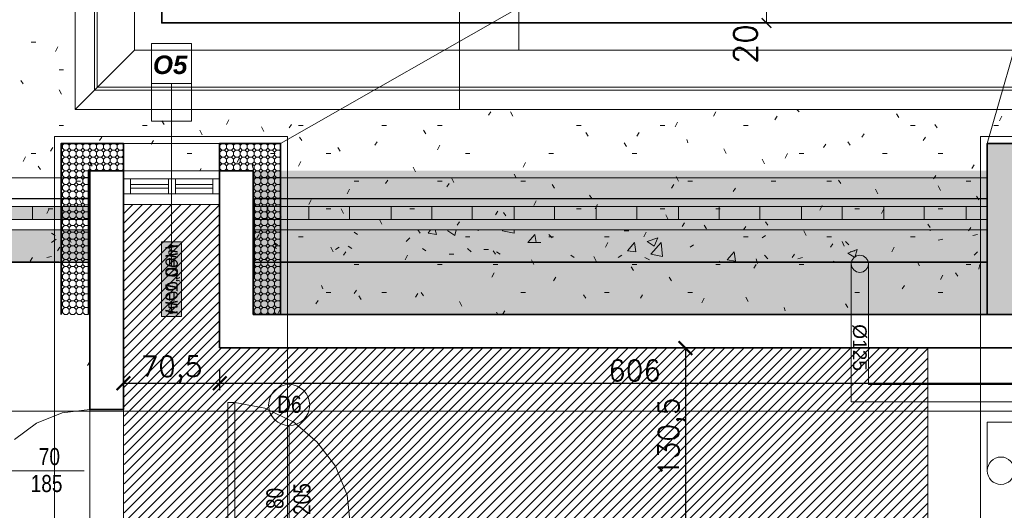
# Model space of a CAD drawing. Header units: millimetres. Extents: x -740 to 33545, y -26688 to 22494.
# Tile 59 of 256: x 9539 to 10259, y 6832 to 7190. Entities that reach past the tile are written whole.
import ezdxf
from ezdxf.lldxf.tags import DXFTag

# ---------------------------------------------------------------- set-up
doc = ezdxf.new("R2010")
doc.units = ezdxf.units.MM
doc.header["$MEASUREMENT"] = 0
doc.linetypes.add('CENTERX2', pattern=[101.6, 63.5, -12.7, 12.7, -12.7])
doc.layers.get('Defpoints').update_dxf_attribs({"color": 252})
for name, color, linetype, lineweight in [('_IS_EKO_opis', 7, 'Continuous', 18), ('_IS_Nawiew', 5, 'Continuous', 20), ('_IS_WYCIAG_TOALETY', 6, 'Continuous', 20), ('A_istniejące ściany', 252, 'Continuous', 35), ('A_izolacja', 252, 'Continuous', 9), ('A_l.przerywana', 252, 'ICAD_ISO03W100', 9), ('A_l.widokowa', 252, 'Continuous', 18), ('A_okna wymieniane', 252, 'Continuous', 15), ('A_opisy', 252, 'Continuous', 15), ('l.przerywana', 252, 'ICAD_ISO03W100', 5), ('l.widokowa', 252, 'Continuous', 15), ('Nowe_820-G Rysunki Obrazki_Nr_pióra__1', 252, 'Continuous', 13), ('Nowe_820-G Rysunki Obrazki_Nr_pióra__101', 252, 'Continuous', 5), ('Nowe_820-G Rysunki Obrazki_Nr_pióra__19', 252, 'Continuous', 0), ('Nowe_820-G Rysunki Obrazki_Nr_pióra__22', 252, 'Continuous', 25), ('Nowe_820-G Rysunki Obrazki_Nr_pióra__23', 252, 'Continuous', 15), ('wymiarowanie', 252, 'Continuous', 9)]:
    doc.layers.add(name, color=color, linetype=linetype, lineweight=lineweight)
doc.layers.add('_IS_EKO_Opis_Wentylacja', color=7, linetype='CENTERX2')
doc.layers.add('UWAGI_podłoga na legarachdo rozbiórki', color=252, linetype='Continuous', lineweight=13, plot=False)
doc.styles.add('Arial', font='arial.ttf')
doc.styles.add('ARIALL', font='GOTHIC.TTF', dxfattribs={"height": 40})
doc.styles.add('styl2', font='simplex.shx')
doc.styles.add('STYL_AUTOMATYCZNY_12', font='txt', dxfattribs={"width": 0.79588})
doc.styles.add('STYL_AUTOMATYCZNY_15', font='txt', dxfattribs={"width": 0.7958})
doc.styles.add('STYL_AUTOMATYCZNY_18', font='txt', dxfattribs={"width": 0.7957})
tags = doc.linetypes.add('ICAD_ISO03W100', pattern=[30, 12, -18]).pattern_tags.tags
tags[6:7] = [DXFTag(74, 4), DXFTag(75, 0), DXFTag(340, '0'), DXFTag(46, 1.0), DXFTag(50, 0.0), DXFTag(44, 0.0), DXFTag(45, 0.0)]
tags[4:5] = [DXFTag(74, 4), DXFTag(75, 0), DXFTag(340, '0'), DXFTag(46, 1.0), DXFTag(50, 0.0), DXFTag(44, 0.0), DXFTag(45, 0.0)]
doc.dimstyles.new('Kopia I_1.100', dxfattribs={"dimtxt": 15, "dimasz": 10, "dimexe": 5, "dimexo": 1, "dimgap": 1.5, "dimtad": 1, "dimdec": 1, "dimrnd": 0.5, "dimtxsty": 'styl2', "dimblk": 'ARCHTICK', "dimcen": 5, "dimadec": 0, "dimazin": 0, "dimtfac": 1, "dimtdec": 1, "dimtmove": 0, "dimatfit": 3, "dimldrblk": 'ARCHTICK', "dimfxl": 0, "dimarcsym": 0})
doc.dimstyles.new('Skala 1-100', dxfattribs={"dimtxt": 17, "dimasz": 7, "dimexe": 1, "dimexo": 1, "dimgap": 1.5, "dimtad": 1, "dimdec": 1, "dimrnd": 0.5, "dimtxsty": 'styl2', "dimblk": 'ARCHTICK', "dimcen": 7, "dimadec": 0, "dimazin": 0, "dimtfac": 1, "dimtdec": 1, "dimtmove": 1, "dimatfit": 3, "dimldrblk": 'ARCHTICK', "dimfxl": 0, "dimlwd": -1, "dimlwe": -1, "dimarcsym": 0})

# ---------------------------------------------------------------- blocks, each defined once
blk = doc.blocks.new('_ArchTick')
at = {"color": 0, "linetype": 'ByBlock', "const_width": 0.15}
blk.add_lwpolyline([(-0.5, -0.5), (0.5, 0.5)], dxfattribs=at)
blk = doc.blocks.new('*D1863')
at = {"layer": 'Defpoints', "color": 0}
for p in [(10047.43, 6950.42), (10025.8, 6820.04), (10047.43, 6820.04)]:
    blk.add_point(p, dxfattribs=at)
at = {"layer": 'wymiarowanie', "color": 0, "lineweight": -2}
for p, q in [((10035.8, 6950.42), (10020.8, 6950.42)), ((10025.8, 6950.42), (10025.8, 6820.04)), ((10035.8, 6820.04), (10020.8, 6820.04))]:
    blk.add_line(p, q, dxfattribs=at)
at = {"layer": 'wymiarowanie', "color": 0, "lineweight": -2, "xscale": 10, "yscale": 10, "zscale": 10}
for p, rotation in [((10025.8, 6950.42), 90), ((10025.8, 6820.04), 270)]:
    blk.add_blockref('_ArchTick', p, dxfattribs=dict(at, rotation=rotation))
at = {"layer": 'wymiarowanie', "color": 0, "insert": (10015.74, 6885.23), "char_height": 15, "attachment_point": 5, "rotation": 90, "style": 'styl2'}
blk.add_mtext('130,5', dxfattribs=at)
blk = doc.blocks.new('*D1869')
at = {"layer": 'Defpoints', "color": 0}
for p in [(9615.27, 6953.39), (9685.55, 6950.42), (9685.55, 6924.64)]:
    blk.add_point(p, dxfattribs=at)
at = {"layer": 'wymiarowanie', "color": 0, "lineweight": -2}
for p, q in [((9615.27, 6934.64), (9615.27, 6919.64)), ((9685.55, 6934.64), (9685.55, 6919.64)), ((9615.27, 6924.64), (9685.55, 6924.64))]:
    blk.add_line(p, q, dxfattribs=at)
at = {"layer": 'wymiarowanie', "color": 0, "lineweight": -2, "xscale": 10, "yscale": 10, "zscale": 10, "rotation": 180}
blk.add_blockref('_ArchTick', (9615.27, 6924.64), dxfattribs=at)
at = {"layer": 'wymiarowanie', "color": 0, "lineweight": -2, "xscale": 10, "yscale": 10, "zscale": 10}
blk.add_blockref('_ArchTick', (9685.55, 6924.64), dxfattribs=at)
at = {"layer": 'wymiarowanie', "color": 0, "insert": (9650.41, 6934.69), "char_height": 15, "attachment_point": 5, "style": 'styl2'}
blk.add_mtext('70,5', dxfattribs=at)
blk = doc.blocks.new('*D1870')
at = {"layer": 'Defpoints', "color": 0}
for p in [(9685.55, 6950.42), (10291.76, 6950.42), (10291.76, 6924.64)]:
    blk.add_point(p, dxfattribs=at)
at = {"layer": 'wymiarowanie', "color": 0, "lineweight": -2}
for p, q in [((9685.55, 6934.64), (9685.55, 6919.64)), ((10291.76, 6934.64), (10291.76, 6919.64)), ((9685.55, 6924.64), (10291.76, 6924.64))]:
    blk.add_line(p, q, dxfattribs=at)
at = {"layer": 'wymiarowanie', "color": 0, "lineweight": -2, "xscale": 10, "yscale": 10, "zscale": 10, "rotation": 180}
blk.add_blockref('_ArchTick', (9685.55, 6924.64), dxfattribs=at)
at = {"layer": 'wymiarowanie', "color": 0, "lineweight": -2, "xscale": 10, "yscale": 10, "zscale": 10}
blk.add_blockref('_ArchTick', (10291.76, 6924.64), dxfattribs=at)
at = {"layer": 'wymiarowanie', "color": 0, "insert": (9988.65, 6934.01), "char_height": 15, "attachment_point": 5, "style": 'styl2'}
blk.add_mtext('606', dxfattribs=at)
blk = doc.blocks.new('*D1879')
at = {"layer": 'Defpoints', "color": 0}
for p in [(10109.65, 7208.02), (10085.05, 7188.02), (10109.65, 7188.02)]:
    blk.add_point(p, dxfattribs=at)
at = {"layer": 'wymiarowanie', "color": 0}
for p, q in [((10100.05, 7208.02), (10084.05, 7208.02)), ((10085.05, 7208.02), (10085.05, 7188.02)), ((10100.05, 7188.02), (10084.05, 7188.02))]:
    blk.add_line(p, q, dxfattribs=at)
at = {"layer": 'wymiarowanie', "color": 0, "xscale": 7, "yscale": 7, "zscale": 7}
for p, rotation in [((10085.05, 7208.02), 90), ((10085.05, 7188.02), 270)]:
    blk.add_blockref('_ArchTick', p, dxfattribs=dict(at, rotation=rotation))
at = {"layer": 'wymiarowanie', "color": 0, "insert": (10069.65, 7172.63), "char_height": 17, "attachment_point": 5, "rotation": 90, "style": 'styl2'}
blk.add_mtext('20', dxfattribs=at)

msp = doc.modelspace()

# ---------------------------------------------------------------- hatches: boundary and pattern name
at = {"layer": 'A_izolacja', "lineweight": 9}
h = msp.add_hatch(dxfattribs=at)
h.set_pattern_fill('OCTAGON', color=256, scale=5, style=0)
h.set_pattern_definition([(315, (-1439.3333, 1.45), (5.00000155, -1e-15), [2.05061, -5.02046]), (0, (-1437.8833, 0), (5, 5), [2.1, -2.9]), (45, (-1435.7833, 0), (6e-16, 5.00000155), [2.05061, -5.02046]), (135, (-1434.3333, 3.55), (-5.0000015, 6e-16), [2.05061, -5.02046]), (225, (-1437.8833, 5), (-1e-15, -5.00000155), [2.05061, -5.02046]), (270, (-1439.3333, 3.55), (5, -5), [2.1, -2.9])])
h.paths.add_polyline_path([(9569.87, 7059.64), (9569.87, 7053.72), (9569.87, 7044.4), (9569.87, 7036.78), (9569.87, 7013.08), (9569.87, 6974.98), (9589.87, 6974.98), (9589.87, 7079.96), (9615.27, 7079.96), (9615.27, 7099.96), (9569.87, 7099.96), (9569.87, 7074.88)])
h.paths.add_polyline_path([(9710.1, 7079.96), (9710.1, 6974.98), (9730.1, 6974.98), (9730.1, 7013.08), (9730.1, 7036.78), (9730.1, 7044.4), (9730.1, 7053.72), (9730.1, 7059.64), (9730.1, 7074.88), (9730.1, 7099.96), (9685.55, 7099.96), (9685.55, 7079.96)])
at = {"layer": 'A_izolacja'}
h = msp.add_hatch(dxfattribs=at)
h.set_pattern_fill('OCTAGON', color=256, scale=5, style=0)
h.set_pattern_definition([(315, (0, 1.45), (5.0000015, -1e-15), [2.05061, -5.02046]), (0, (1.45, 0), (5, 5), [2.1, -2.9]), (45, (3.55, 0), (6e-16, 5.0000015), [2.05061, -5.02046]), (135, (5, 3.55), (-5.0000015, 6e-16), [2.05061, -5.02046]), (225, (1.45, 5), (-1e-15, -5.0000015), [2.05061, -5.02046]), (270, (0, 3.55), (5, -5), [2.1, -2.9])])
h.paths.add_polyline_path([(10266.36, 6974.98), (10266.36, 7008), (10266.36, 7079.96), (10291.76, 7079.96), (10301.07, 7079.96), (10301.07, 7099.96), (10246.36, 7099.96), (10246.36, 6974.98)])
h.paths.add_polyline_path([(10451.78, 7099.96), (10451.78, 7079.96), (10461.09, 7079.96), (10486.49, 7079.96), (10486.49, 7008), (10486.49, 6974.98), (10506.49, 6974.98), (10506.49, 7099.96)])
at = {"layer": 'A_opisy', "ltscale": 0.3}
msp.add_hatch(color=256, dxfattribs=at).paths.add_polyline_path([(9643.11, 7027.91), (9643.11, 6973.36), (9657.71, 6973.36), (9657.71, 7027.91)])
msp.add_hatch(color=256, dxfattribs=at).paths.add_polyline_path([(9643.11, 7027.91), (9643.11, 6973.36), (9657.71, 6973.36), (9657.71, 7027.91)])
msp.add_hatch(color=256, dxfattribs=at).paths.add_polyline_path([(9643.11, 7027.91), (9643.11, 6973.36), (9657.71, 6973.36), (9657.71, 7027.91)])
msp.add_hatch(color=256, dxfattribs=at).paths.add_polyline_path([(9643.11, 7027.91), (9643.11, 6973.36), (9657.71, 6973.36), (9657.71, 7027.91)])
at = {"layer": 'Nowe_820-G Rysunki Obrazki_Nr_pióra__1', "linetype": 'Continuous', "lineweight": 0}
for points in [[(10246.36, 6974.98), (9710.1, 6974.98), (9710.1, 7079.96), (10246.36, 7079.96)], [(9491.66, 7044.4), (9590.72, 7044.4), (9590.72, 7053.72), (9491.66, 7053.72)], [(9460.33, 7013.08), (9590.72, 7013.08), (9590.72, 7036.78), (9460.33, 7036.78)]]:
    msp.add_hatch(color=256, dxfattribs=at).paths.add_polyline_path(points)
at = {"layer": 'UWAGI_podłoga na legarachdo rozbiórki'}
h = msp.add_hatch(dxfattribs=at)
h.set_pattern_fill('ANSI31', color=256, scale=40, style=0)
h.paths.add_polyline_path([(9421.39, 6795.48), (10177.46, 6795.48), (10177.46, 6350.14), (9421.39, 6350.14)])
h.paths.add_polyline_path([(10202.86, 6950.42), (9615.84, 6950.42), (9615.84, 6795.48), (10202.86, 6795.48)])
h.paths.add_polyline_path([(9628.82, 6350.14), (9707.56, 6279.86), (9707.56, 6219.75), (9987.81, 6219.75), (9987.81, 6350.14), (9887.65, 6350.14)])
h.paths.add_polyline_path([(9615.27, 7055.41), (9685.55, 7055.41), (9685.55, 6950.42), (9615.27, 6950.42)])

# ---------------------------------------------------------------- linework, layer by layer
at = {"layer": '_IS_Nawiew'}
for p, q in [((10246.33, 6896.17), (11613.61, 6896.18)), ((10246.33, 6860.75), (10246.33, 6896.17))]:
    msp.add_line(p, q, dxfattribs=at)
msp.add_circle((10256.33, 6860.75), 10, dxfattribs=at)
at = {"layer": '_IS_WYCIAG_TOALETY'}
for p, q in [((10146.97, 6911.16), (10146.97, 7011.95)), ((10159.47, 6923.66), (10159.47, 7011.95)), ((10159.47, 6923.66), (11368.97, 6923.68)), ((10146.97, 6911.16), (11381.47, 6911.18))]:
    msp.add_line(p, q, dxfattribs=at)
at = {"layer": '_IS_WYCIAG_TOALETY', "color": 6}
msp.add_circle((10153.22, 7011.95), 6.25, dxfattribs=at)
at = {"layer": 'A_istniejące ściany', "linetype": 'Continuous'}
for points in [[(9590.72, 6905.55), (9590.72, 7079.96)], [(9615.27, 7079.96), (9615.27, 7001.22)], [(9615.27, 7079.96), (9615.27, 7055.41)], [(9685.55, 7079.96), (9685.55, 7001.22)], [(9590.72, 6905.55), (9590.72, 7001.22)], [(9615.27, 6905.55), (9615.27, 7001.22)], [(9685.55, 6950.42), (9685.55, 7001.22)], [(9710.1, 6974.98), (10266.36, 6974.98)], [(9685.55, 6950.42), (9710.1, 6950.42)], [(9710.1, 6950.42), (10266.36, 6950.42)], [(9615.27, 6905.55), (9590.72, 6905.55)]]:
    msp.add_lwpolyline(points, dxfattribs=at)
at = {"layer": 'A_izolacja', "lineweight": 35}
for p, q in [((9615.27, 7079.96), (9615.27, 7099.96)), ((9685.55, 7079.96), (9685.55, 7099.96)), ((9730.1, 7013.08), (10246.36, 7013.08))]:
    msp.add_line(p, q, dxfattribs=at)
for points in [[(9022.13, 6228.22), (9022.13, 7547.46), (9468.32, 7547.46), (9468.32, 7014.77), (9468.32, 7013.08), (9568.44, 7013.08)], [(9569.87, 6974.98), (9569.87, 7099.96), (9615.27, 7099.96)], [(9685.55, 7099.96), (9730.1, 7099.96), (9730.1, 6974.98)], [(10301.07, 7099.96), (10246.36, 7099.96), (10246.36, 6974.98)], [(9589.87, 6974.98), (9589.87, 7079.96), (9615.27, 7079.96)], [(9685.55, 7079.96), (9710.1, 7079.96), (9710.1, 6974.98)]]:
    msp.add_lwpolyline(points, dxfattribs=at)
at = {"layer": 'A_l.przerywana', "lineweight": 35}
msp.add_lwpolyline([(8847.19, 7722.4), (8847.19, 6053.28), (11882.33, 6053.28), (11882.33, 7728.19), (11086.25, 7728.19), (11086.25, 7188.02), (9643.26, 7188.02), (9643.26, 7722.4)], close=True, dxfattribs=at)
at = {"layer": 'A_l.przerywana', "linetype": 'ICAD_ISO03W100', "lineweight": 13}
for points in [[(9623.26, 7168.02), (9623.26, 7702.4)], [(9623.26, 7168.02), (9623.26, 7702.4)], [(9580.08, 7124.84), (9580.08, 7659.22)], [(9623.26, 7168.02), (9580.08, 7124.84)], [(9623.26, 7168.02), (11106.25, 7168.02)], [(11149.43, 7124.84), (9580.08, 7124.84)]]:
    msp.add_lwpolyline(points, dxfattribs=at)
at = {"layer": 'A_l.przerywana', "linetype": 'ICAD_ISO03W100'}
msp.add_lwpolyline([(9623.26, 7702.4), (9904.19, 7702.4), (9904.19, 7168.02), (9623.26, 7168.02)], close=True, dxfattribs=at)
at = {"layer": 'A_l.widokowa'}
for points in [[(8894.25, 7675.33), (8894.25, 6100.34), (11835.26, 6100.34), (11835.26, 7681.13), (11133.32, 7681.13), (11133.32, 7140.95), (9596.19, 7140.95), (9596.19, 7675.33)], [(8896.25, 7673.33), (8896.25, 6102.34), (11833.26, 6102.34), (11833.26, 7679.13), (11135.32, 7679.13), (11135.32, 7138.95), (9594.19, 7138.95), (9594.19, 7673.33)]]:
    msp.add_lwpolyline(points, close=True, dxfattribs=at)
at = {"layer": 'A_okna wymieniane', "linetype": 'Continuous'}
for points in [[(9620.35, 7074.04), (9615.27, 7074.04)], [(9615.27, 7074.04), (9615.27, 7063.03)], [(9685.55, 7074.04), (9615.27, 7074.04)], [(9615.27, 7063.03), (9615.27, 7074.04)], [(9620.35, 7063.03), (9620.35, 7074.04)], [(9620.35, 7074.04), (9648.29, 7074.04)], [(9620.35, 7063.03), (9620.35, 7074.04)], [(9653.37, 7074.04), (9648.29, 7074.04)], [(9648.29, 7074.04), (9648.29, 7063.03)], [(9648.29, 7063.03), (9648.29, 7074.04)], [(9653.37, 7063.03), (9653.37, 7074.04)], [(9653.37, 7074.04), (9680.47, 7074.04)], [(9653.37, 7063.03), (9653.37, 7074.04)], [(9685.55, 7074.04), (9680.47, 7074.04)], [(9680.47, 7074.04), (9680.47, 7063.03)], [(9680.47, 7063.03), (9680.47, 7074.04)], [(9685.55, 7063.03), (9685.55, 7074.04)], [(9685.55, 7063.03), (9685.55, 7074.04)], [(9648.29, 7069.8), (9620.35, 7069.8)], [(9620.35, 7069.8), (9620.35, 7067.26)], [(9648.29, 7069.8), (9620.35, 7069.8)], [(9620.35, 7067.26), (9620.35, 7069.8)], [(9620.35, 7067.26), (9648.29, 7067.26)], [(9620.35, 7067.26), (9648.29, 7067.26)], [(9648.29, 7067.26), (9648.29, 7069.8)], [(9648.29, 7067.26), (9648.29, 7069.8)], [(9680.47, 7069.8), (9653.37, 7069.8)], [(9653.37, 7069.8), (9653.37, 7067.26)], [(9680.47, 7069.8), (9653.37, 7069.8)], [(9653.37, 7067.26), (9653.37, 7069.8)], [(9653.37, 7067.26), (9680.47, 7067.26)], [(9653.37, 7067.26), (9680.47, 7067.26)], [(9680.47, 7067.26), (9680.47, 7069.8)], [(9680.47, 7067.26), (9680.47, 7069.8)], [(9615.27, 7063.03), (9620.35, 7063.03)], [(9615.27, 7063.03), (9685.55, 7063.03)], [(9648.29, 7063.03), (9620.35, 7063.03)], [(9648.29, 7063.03), (9653.37, 7063.03)], [(9680.47, 7063.03), (9653.37, 7063.03)], [(9680.47, 7063.03), (9685.55, 7063.03)]]:
    msp.add_lwpolyline(points, dxfattribs=at)
at = {"layer": 'A_opisy'}
msp.add_line((9650.41, 7143.7), (9650.41, 7010.23), dxfattribs=at)
at = {"layer": 'A_opisy', "ltscale": 0.3}
for points in [[(9665.01, 7172.91), (9665.01, 7143.7), (9635.8, 7143.7), (9635.8, 7172.91)], [(9635.8, 7143.7), (9635.8, 7116.31), (9650.41, 7116.31), (9650.41, 7143.7)], [(9650.41, 7143.7), (9650.41, 7116.31), (9665.01, 7116.31), (9665.01, 7143.7)], [(9643.11, 7027.91), (9643.11, 6973.36), (9657.71, 6973.36), (9657.71, 7027.91)], [(9643.11, 7027.91), (9643.11, 6973.36), (9657.71, 6973.36), (9657.71, 7027.91)], [(9643.11, 7027.91), (9643.11, 6973.36), (9657.71, 6973.36), (9657.71, 7027.91)], [(9643.11, 7027.91), (9643.11, 6973.36), (9657.71, 6973.36), (9657.71, 7027.91)]]:
    msp.add_lwpolyline(points, close=True, dxfattribs=at)
at = {"layer": 'l.przerywana', "lineweight": 15}
msp.add_line((10202.86, 6820.04), (10202.86, 6950.42), dxfattribs=at)
at = {"layer": 'l.przerywana'}
for points in [[(9904.19, 7702.4), (8867.19, 7702.4), (8867.19, 6073.28), (11862.33, 6073.28), (11862.33, 7708.19), (11106.25, 7708.19), (11106.25, 7168.02), (9904.19, 7168.02), (9904.19, 7702.4), (8867.19, 7702.4)], [(9904.19, 7702.4), (8867.19, 7702.4), (8867.19, 6073.28), (11862.33, 6073.28), (11862.33, 7708.19), (11106.25, 7708.19), (11106.25, 7168.02), (9904.19, 7168.02), (9904.19, 7702.4), (8867.19, 7702.4)], [(9623.26, 7702.4), (9904.19, 7702.4), (9904.19, 7168.02)]]:
    msp.add_lwpolyline(points, dxfattribs=at)
for points in [[(8910.51, 7659.07), (8910.51, 6116.61), (11819, 6116.61), (11819, 7664.86), (11149.58, 7664.86), (11149.58, 7124.69), (9860.86, 7124.69), (9860.86, 7659.07)], [(9131.06, 7438.52), (9131.06, 6337.16), (11598.45, 6337.16), (11598.45, 7444.31), (11370.13, 7444.31), (11370.13, 6904.14), (9353.84, 6904.14), (9353.84, 7438.52)]]:
    msp.add_lwpolyline(points, close=True, dxfattribs=at)
at = {"layer": 'l.przerywana', "ltscale": 0.5}
for points in [[(9564.87, 7104.96), (9735.1, 7104.96), (9735.1, 6781.76), (9564.87, 6781.76)], [(10241.36, 7104.96), (10511.49, 7104.96), (10511.49, 6781.76), (10241.36, 6781.76)]]:
    msp.add_lwpolyline(points, close=True, dxfattribs=at)
at = {"layer": 'l.przerywana', "ltscale": 0.3}
msp.add_lwpolyline([(9590.72, 6905.55), (9615.27, 6905.55), (9615.27, 6825.12), (9590.72, 6825.12)], close=True, dxfattribs=at)
at = {"layer": 'l.widokowa'}
msp.add_line((9615.27, 7099.96), (9685.55, 7099.96), dxfattribs=at)
at = {"layer": 'Nowe_820-G Rysunki Obrazki_Nr_pióra__1', "linetype": 'Continuous', "lineweight": 13}
for points in [[(9580.08, 7168.02), (9580.08, 7124.84)], [(9590.72, 7079.96), (9710.1, 7079.96)], [(9615.27, 7074.04), (9615.27, 7079.96)], [(9615.27, 7079.96), (9615.27, 7055.41)], [(9615.27, 7079.96), (9685.55, 7079.96)], [(9685.55, 7079.96), (9615.27, 7079.96)], [(9685.55, 7079.96), (9685.55, 7074.04)], [(9685.55, 7079.96), (9685.55, 7055.41)], [(9685.55, 7079.96), (9685.55, 7055.41)], [(9710.1, 7079.96), (9710.1, 6974.98)], [(9615.27, 7059.64), (9615.27, 7063.03)], [(9685.55, 7063.03), (9685.55, 7059.64)], [(9685.55, 7055.41), (9615.27, 7055.41)], [(9615.27, 7055.41), (9685.55, 7055.41)], [(9948.01, 6974.98), (9937.85, 6974.98)], [(9948.01, 6974.98), (9958.17, 6974.98)], [(9948.01, 6950.42), (9937.85, 6950.42)], [(9948.01, 6950.42), (9958.17, 6950.42)], [(10235.03, 6950.42), (10225.72, 6950.42)], [(10235.03, 6950.42), (10245.19, 6950.42)], [(9615.27, 6921.64), (9615.27, 6931.8)], [(9615.27, 6921.64), (9615.27, 6911.48)], [(9696.55, 6910.63), (9718.57, 6906.4)], [(9718.57, 6906.4), (9739.73, 6896.24)], [(9736.35, 6821.73), (9736.35, 6893.7)], [(9739.73, 6896.24), (9756.67, 6881.84)], [(10202.86, 6881), (10202.86, 6891.16)], [(9756.67, 6881.84), (9770.21, 6864.06)], [(10202.86, 6881), (10202.86, 6870.84)], [(9770.21, 6864.06), (9778.68, 6842.9)], [(9778.68, 6842.9), (9781.22, 6820.04)]]:
    msp.add_lwpolyline(points, dxfattribs=at)
msp.add_circle((9736.35, 6908.7), 15, dxfattribs=at)
at = {"layer": 'Nowe_820-G Rysunki Obrazki_Nr_pióra__101', "linetype": 'Continuous', "lineweight": 5}
for points in [[(9615.27, 7079.96), (9685.55, 7079.96)], [(9590.72, 7074.88), (9530.13, 7074.88)], [(10246.36, 7074.88), (9710.1, 7074.88)], [(9590.72, 7059.64), (9590.72, 7001.22)], [(9710.95, 7059.64), (9710.95, 7001.22)], [(9508.96, 7053.72), (9590.72, 7053.72)], [(9548.75, 7044.4), (9548.75, 7053.72)], [(9570.4, 7044.4), (9570.4, 7053.72)], [(9710.95, 7053.72), (10246.36, 7053.72)], [(9720.26, 7044.4), (9720.26, 7053.72)], [(9750.74, 7044.4), (9750.74, 7053.72)], [(9780.37, 7044.4), (9780.37, 7053.72)], [(9810.85, 7044.4), (9810.85, 7053.72)], [(9840.49, 7044.4), (9840.49, 7053.72)], [(9870.12, 7044.4), (9870.12, 7053.72)], [(9900.6, 7044.4), (9900.6, 7053.72)], [(9930.23, 7044.4), (9930.23, 7053.72)], [(9960.71, 7044.4), (9960.71, 7053.72)], [(9990.35, 7044.4), (9990.35, 7053.72)], [(10020.83, 7044.4), (10020.83, 7053.72)], [(10050.46, 7044.4), (10050.46, 7053.72)], [(10080.09, 7044.4), (10080.09, 7053.72)], [(10110.57, 7044.4), (10110.57, 7053.72)], [(10140.21, 7044.4), (10140.21, 7053.72)], [(10170.69, 7044.4), (10170.69, 7053.72)], [(10200.32, 7044.4), (10200.32, 7053.72)], [(10230.8, 7044.4), (10230.8, 7053.72)], [(9499.65, 7044.4), (9590.72, 7044.4)], [(9710.95, 7044.4), (10246.36, 7044.4)], [(9492.03, 7036.78), (9590.72, 7036.78)], [(9710.95, 7036.78), (10246.36, 7036.78)], [(9783.76, 7035.09), (9786.3, 7033.4)], [(9837.95, 7034.24), (9839.64, 7036.78)], [(9843.87, 7033.4), (9843.03, 7036.78)], [(9852.34, 7035.94), (9852.34, 7036.78)], [(9852.34, 7035.94), (9857.42, 7032.55)], [(9857.42, 7032.55), (9858.27, 7036.78)], [(9874.35, 7035.94), (9874.35, 7036.78)], [(9892.13, 7035.94), (9892.13, 7036.78)], [(9892.13, 7035.94), (9900.6, 7034.24)], [(9900.6, 7034.24), (9900.6, 7036.78)], [(9981.03, 7035.94), (9984.42, 7035.94)], [(10204.55, 7036.78), (10204.55, 7035.94)], [(9562.78, 7034.24), (9565.32, 7032.55)], [(9562.78, 7027.47), (9566.17, 7030.01)], [(9725.34, 7027.47), (9727.88, 7025.78)], [(9821.86, 7028.32), (9824.4, 7030.86)], [(9837.95, 7034.24), (9843.87, 7033.4)], [(9910.76, 7027.47), (9915.84, 7033.4)], [(9910.76, 7027.47), (9916.69, 7027.47)], [(9916.69, 7027.47), (9915.84, 7033.4)], [(9916.69, 7027.47), (9920.07, 7027.47)], [(9926, 7033.4), (9928.54, 7030.86)], [(9983.57, 7021.54), (9988.65, 7027.47)], [(9989.5, 7020.7), (9988.65, 7027.47)], [(9997.97, 7028.32), (10005.59, 7030.86)], [(9997.97, 7028.32), (10003.05, 7024.93)], [(10000.51, 7019), (10008.13, 7027.47)], [(10003.05, 7024.93), (10005.59, 7030.86)], [(10008.97, 7017.31), (10008.13, 7027.47)], [(10081.79, 7030.86), (10084.33, 7032.55)], [(10142.75, 7028.32), (10145.29, 7025.78)], [(10210.48, 7029.16), (10213.87, 7030.01)], [(10235.88, 7032.55), (10239.27, 7033.4)], [(9724.49, 7024.93), (9727.03, 7023.24)], [(9770.21, 7022.39), (9772.75, 7024.08)], [(9779.53, 7024.93), (9782.07, 7023.24)], [(9833.71, 7023.24), (9836.25, 7021.54)], [(9866.73, 7023.24), (9869.27, 7020.7)], [(9878.59, 7022.39), (9881.97, 7022.39)], [(9887.9, 7020.7), (9890.44, 7019)], [(9983.57, 7021.54), (9989.5, 7020.7)], [(10029.29, 7024.08), (10031.83, 7025.78)], [(10056.39, 7014.77), (10061.47, 7020.7)], [(10062.31, 7013.92), (10061.47, 7020.7)], [(10144.44, 7019.85), (10151.21, 7022.39)], [(10146.13, 7020.7), (10149.52, 7021.54)], [(10149.52, 7016.46), (10151.21, 7022.39)], [(10236.73, 7018.16), (10239.27, 7020.7)], [(9559.39, 7016.46), (9562.78, 7017.31)], [(9718.57, 7014.77), (9721.11, 7017.31)], [(9853.19, 7019), (9856.57, 7019)], [(9942.09, 7018.16), (9944.63, 7016.46)], [(9976.8, 7016.46), (9979.34, 7018.16)], [(9996.27, 7016.46), (9999.66, 7014.77)], [(10000.51, 7019), (10008.97, 7017.31)], [(10050.46, 7013.92), (10052.15, 7013.08)], [(10056.39, 7014.77), (10062.31, 7013.92)], [(10083.48, 7018.16), (10086.02, 7015.62)], [(10108.03, 7015.62), (10111.42, 7016.46)], [(10133.43, 7013.08), (10134.28, 7013.92)], [(10134.28, 7013.08), (10134.28, 7013.92)], [(10144.44, 7019.85), (10149.52, 7016.46)], [(9710.1, 6974.98), (9710.1, 7001.22)], [(9570.4, 6903.01), (9590.72, 6905.55)], [(9551.77, 6895.39), (9570.4, 6903.01)], [(9535.69, 6883.54), (9551.77, 6895.39)], [(9586.49, 6860.68), (9514.52, 6860.68)]]:
    msp.add_lwpolyline(points, dxfattribs=at)
at = {"layer": 'Nowe_820-G Rysunki Obrazki_Nr_pióra__19', "linetype": 'Continuous', "lineweight": 0}
for points in [[(9547.91, 7173.94), (9551.29, 7173.94)], [(9567.38, 7170.56), (9565.69, 7167.17)], [(9568.23, 7153.62), (9571.61, 7153.62)], [(9541.98, 7143.46), (9540.29, 7146)], [(9569.92, 7135.84), (9568.23, 7139.23)], [(9883.67, 7123.14), (9881.97, 7120.6)], [(9899.75, 7119.76), (9898.06, 7123.14)], [(10047.92, 7123.14), (10046.23, 7119.76)], [(10108.88, 7123.14), (10107.19, 7124.84)], [(10181.69, 7118.91), (10180, 7121.45)], [(9644.91, 7113.83), (9643.21, 7116.37)], [(9692.32, 7117.22), (9690.63, 7113.83)], [(9738.04, 7113.83), (9736.35, 7111.29)], [(10019.98, 7115.52), (10018.29, 7112.14)], [(10092.79, 7119.76), (10091.1, 7117.22)], [(10209.63, 7111.29), (10207.94, 7113.83)], [(10257.05, 7119.76), (10255.35, 7116.37)], [(9568.23, 7112.98), (9571.61, 7112.98)], [(9629.19, 7112.98), (9632.57, 7112.98)], [(9672.85, 7106.21), (9671.15, 7109.6)], [(9717.72, 7108.75), (9716.03, 7112.14)], [(9743.12, 7112.98), (9746.51, 7112.98)], [(9804.08, 7112.98), (9807.47, 7112.98)], [(9836.25, 7107.06), (9834.56, 7109.6)], [(9844.72, 7112.98), (9848.11, 7112.98)], [(9946.32, 7112.98), (9949.71, 7112.98)], [(9954.79, 7105.36), (9953.09, 7107.9)], [(9992.04, 7107.9), (9990.35, 7105.36)], [(10007.28, 7112.98), (10010.67, 7112.98)], [(10068.24, 7112.98), (10071.63, 7112.98)], [(10156.29, 7107.06), (10154.6, 7104.52)], [(10190.16, 7112.98), (10193.55, 7112.98)], [(10251.12, 7112.98), (10254.51, 7112.98)], [(9599.55, 7104.52), (9597.86, 7101.98)], [(9637.29, 7101.98), (9635.59, 7099.44)], [(9745.66, 7101.98), (9743.97, 7104.52)], [(9800.69, 7101.13), (9799, 7098.59)], [(9982.73, 7097.74), (9981.03, 7100.28)], [(10027.6, 7100.28), (10026.75, 7102.82)], [(10128.35, 7099.44), (10126.66, 7096.9)], [(10146.13, 7098.59), (10144.44, 7101.13)], [(10201.17, 7104.52), (10199.47, 7101.98)], [(9547.91, 7092.66), (9551.29, 7092.66)], [(9563.63, 7096.9), (9561.93, 7094.36)], [(9661.84, 7092.66), (9665.23, 7092.66)], [(9722.8, 7092.66), (9726.19, 7092.66)], [(9763.44, 7092.66), (9766.83, 7092.66)], [(9773.6, 7094.36), (9771.91, 7096.9)], [(9846.41, 7098.59), (9844.72, 7095.2)], [(9865.04, 7092.66), (9868.43, 7092.66)], [(9926, 7092.66), (9929.39, 7092.66)], [(9986.96, 7092.66), (9990.35, 7092.66)], [(10055.54, 7092.66), (10053.85, 7096.05)], [(10100.41, 7092.66), (10098.72, 7089.28)], [(10108.88, 7092.66), (10112.27, 7092.66)], [(10169.84, 7092.66), (10173.23, 7092.66)], [(10210.48, 7092.66), (10213.87, 7092.66)], [(9543.67, 7090.12), (9541.98, 7086.74)], [(9592.41, 7083.35), (9590.72, 7085.89)], [(9699.94, 7089.28), (9698.25, 7085.89)], [(9744.81, 7086.74), (9743.12, 7083.35)], [(9909.07, 7085.89), (9907.37, 7082.5)], [(10083.48, 7085.04), (10081.79, 7088.43)], [(9554.68, 7080.81), (9552.99, 7083.35)], [(9672, 7081.66), (9671.15, 7079.96)], [(9710.1, 7081.66), (9709.25, 7084.2)], [(9828.63, 7079.12), (9826.94, 7082.5)], [(10236.73, 7084.2), (10235.03, 7081.66)], [(9580.56, 7072.34), (9583.95, 7072.34)], [(9783.76, 7072.34), (9787.15, 7072.34)], [(9808.31, 7073.19), (9806.62, 7070.65)], [(9844.72, 7072.34), (9848.11, 7072.34)], [(9853.19, 7070.65), (9851.49, 7068.11)], [(9856.57, 7071.5), (9854.88, 7074.88)], [(9902.29, 7074.88), (9900.6, 7077.42)], [(9905.68, 7072.34), (9909.07, 7072.34)], [(10020.83, 7072.34), (10019.13, 7075.73)], [(10027.6, 7072.34), (10030.99, 7072.34)], [(10088.56, 7072.34), (10091.95, 7072.34)], [(10129.2, 7072.34), (10132.59, 7072.34)], [(10139.36, 7070.65), (10137.67, 7073.19)], [(10208.79, 7076.58), (10207.09, 7074.04)], [(10230.8, 7072.34), (10234.19, 7072.34)], [(9780.37, 7066.42), (9778.68, 7063.03)], [(9930.23, 7067.26), (9928.54, 7069.8)], [(10017.44, 7069.8), (10015.75, 7067.26)], [(10062.31, 7067.26), (10060.62, 7064.72)], [(10166.45, 7063.03), (10164.76, 7066.42)], [(10212.17, 7065.57), (10210.48, 7068.96)], [(9584.79, 7055.41), (9583.1, 7058.8)], [(9752.43, 7058.8), (9750.74, 7055.41)], [(9916.69, 7057.95), (9914.99, 7054.56)], [(9957.33, 7059.64), (9955.63, 7062.18)], [(10240.11, 7058.8), (10238.42, 7061.34)], [(9561.09, 7052.02), (9559.39, 7048.64)], [(9560.24, 7052.02), (9563.63, 7052.02)], [(9763.44, 7052.02), (9766.83, 7052.02)], [(9776.14, 7048.64), (9774.45, 7052.02)], [(9824.4, 7052.02), (9827.79, 7052.02)], [(9888.75, 7050.33), (9887.05, 7047.79)], [(9894.67, 7046.94), (9892.98, 7049.48)], [(9946.32, 7052.02), (9949.71, 7052.02)], [(9961.56, 7055.41), (9959.87, 7052.02)], [(10007.28, 7052.02), (10010.67, 7052.02)], [(10047.92, 7052.02), (10051.31, 7052.02)], [(10125.81, 7054.56), (10124.12, 7051.18)], [(10149.52, 7052.02), (10152.91, 7052.02)], [(10170.69, 7052.02), (10168.99, 7048.64)], [(10210.48, 7052.02), (10213.87, 7052.02)], [(9730.42, 7046.1), (9729.57, 7048.64)], [(9804.08, 7041.02), (9802.39, 7044.4)], [(9860.81, 7042.71), (9859.11, 7040.17)], [(10013.21, 7044.4), (10011.51, 7047.79)], [(10025.06, 7041.86), (10023.37, 7039.32)], [(10086.02, 7040.17), (10084.33, 7042.71)], [(9832.02, 7034.24), (9830.33, 7036.78)], [(9997.12, 7035.09), (9995.43, 7031.7)], [(10041.15, 7037.63), (10039.45, 7040.17)], [(10069.93, 7039.32), (10068.24, 7036.78)], [(10113.96, 7032.55), (10112.27, 7035.94)], [(10204.55, 7038.48), (10202.86, 7041.02)], [(10234.19, 7038.48), (10232.49, 7035.94)], [(9577.17, 7027.47), (9575.48, 7030.86)], [(9714.33, 7033.4), (9712.64, 7030.86)], [(9743.12, 7031.7), (9746.51, 7031.7)], [(9865.04, 7031.7), (9868.43, 7031.7)], [(9926, 7031.7), (9929.39, 7031.7)], [(9966.64, 7031.7), (9970.03, 7031.7)], [(9969.18, 7027.47), (9967.49, 7024.08)], [(10068.24, 7031.7), (10071.63, 7031.7)], [(10129.2, 7031.7), (10132.59, 7031.7)], [(10141.9, 7024.93), (10140.21, 7028.32)], [(10190.16, 7031.7), (10193.55, 7031.7)], [(9568.71, 7024.08), (9567.01, 7021.54)], [(9768.52, 7020.7), (9766.83, 7024.08)], [(9777.83, 7020.7), (9776.14, 7018.16)], [(9887.05, 7019), (9885.36, 7021.54)], [(10133.43, 7026.62), (10131.74, 7024.08)], [(10178.31, 7024.08), (10176.61, 7020.7)], [(9548.75, 7016.46), (9547.06, 7013.92)], [(9822.71, 7018.16), (9821.01, 7014.77)], [(9914.99, 7011.38), (9913.3, 7014.77)], [(9960.71, 7013.92), (9959.02, 7017.31)], [(10078.4, 7012.23), (10077.55, 7015.62)], [(10105.49, 7019), (10103.8, 7016.46)], [(10196.93, 7010.54), (10195.24, 7013.08)], [(9783.76, 7011.38), (9787.15, 7011.38)], [(9844.72, 7011.38), (9848.11, 7011.38)], [(9885.36, 7011.38), (9888.75, 7011.38)], [(9987.81, 7007.15), (9986.11, 7009.69)], [(9986.96, 7011.38), (9990.35, 7011.38)], [(10047.92, 7011.38), (10051.31, 7011.38)], [(10077.55, 7011.38), (10075.86, 7008.84)], [(10108.88, 7011.38), (10112.27, 7011.38)], [(10230.8, 7011.38), (10234.19, 7011.38)], [(10240.96, 7011.38), (10240.11, 7008)], [(9721.95, 7005.46), (9720.26, 7002.92)], [(9886.21, 7005.46), (9884.51, 7002.07)], [(9931.08, 7002.07), (9929.39, 6999.53)], [(10015.75, 6999.53), (10014.05, 7002.07)], [(10213.87, 7003.76), (10212.17, 7000.38)], [(10224.87, 7002.92), (10223.18, 7005.46)], [(9760.9, 6993.6), (9760.05, 6996.14)], [(9785.45, 6992.76), (9783.76, 6990.22)], [(10185.93, 6996.14), (10184.23, 6993.6)], [(9757.51, 6985.14), (9755.82, 6982.6)], [(9763.44, 6991.06), (9766.83, 6991.06)], [(9788.84, 6985.98), (9787.15, 6988.52)], [(9804.08, 6991.06), (9807.47, 6991.06)], [(9830.33, 6990.22), (9828.63, 6987.68)], [(9834.56, 6988.52), (9832.87, 6991.06)], [(9862.5, 6980.9), (9860.81, 6984.29)], [(9905.68, 6991.06), (9909.07, 6991.06)], [(9953.09, 6986.83), (9951.4, 6989.37)], [(9966.64, 6991.06), (9970.03, 6991.06)], [(9994.58, 6989.37), (9992.89, 6986.83)], [(10027.6, 6991.06), (10030.99, 6991.06)], [(10039.45, 6986.83), (10037.76, 6983.44)], [(10071.63, 6984.29), (10069.93, 6987.68)], [(10149.52, 6991.06), (10152.91, 6991.06)], [(10210.48, 6991.06), (10213.87, 6991.06)], [(9729.57, 6978.36), (9727.88, 6974.98)], [(9893.83, 6977.52), (9892.13, 6974.98)], [(10098.72, 6977.52), (10097.87, 6980.06)], [(10144.44, 6980.06), (10142.75, 6982.6)], [(9888.75, 6974.98), (9887.9, 6976.67)], [(9590.72, 6940.26), (9589.03, 6937.72)]]:
    msp.add_lwpolyline(points, dxfattribs=at)
at = {"layer": 'Nowe_820-G Rysunki Obrazki_Nr_pióra__22', "linetype": 'Continuous', "lineweight": 25}
for points in [[(9514.89, 7059.64), (9590.72, 7059.64)], [(9710.95, 7059.64), (10246.36, 7059.64)], [(9468.32, 7013.08), (9590.72, 7013.08)], [(9710.95, 7013.08), (10246.36, 7013.08)]]:
    msp.add_lwpolyline(points, dxfattribs=at)
at = {"layer": 'Nowe_820-G Rysunki Obrazki_Nr_pióra__23', "linetype": 'Continuous', "lineweight": 15}
for points in [[(9590.72, 7079.96), (9590.72, 7001.22)], [(9615.27, 7079.96), (9590.72, 7079.96)], [(9685.55, 7079.96), (9710.1, 7079.96)], [(9710.1, 7079.96), (9710.1, 7001.22)], [(9710.1, 6974.98), (10266.36, 6974.98)], [(9691.47, 6910.63), (9696.55, 6910.63)], [(9691.47, 6820.04), (9691.47, 6910.63)], [(9696.55, 6820.04), (9696.55, 6910.63)]]:
    msp.add_lwpolyline(points, dxfattribs=at)
at = {"layer": 'wymiarowanie'}
for p, q in [((9730.1, 7099.96), (10346.97, 7452.19)), ((10346.97, 7452.19), (10246.36, 7099.96))]:
    msp.add_line(p, q, dxfattribs=at)

# ---------------------------------------------------------------- texts
at = {"layer": '_IS_EKO_Opis_Wentylacja', "insert": (10158.22, 6967.81), "char_height": 10, "width": 108.1234, "attachment_point": 1, "rotation": 270, "style": 'Arial'}
msp.add_mtext('%%C125', dxfattribs=at)
at = {"layer": 'A_opisy', "ltscale": 0.3, "insert": (9661.96, 7150.48), "char_height": 13.5, "width": 91.4611, "attachment_point": 9, "style": 'ARIALL'}
msp.add_mtext('{\\fArial|b1|i1|c238|p34;O5}', dxfattribs=at)
at = {"layer": 'A_opisy', "ltscale": 0.3, "insert": (9645.98, 6975.12), "char_height": 9, "width": 91.4611, "attachment_point": 1, "rotation": 90, "style": 'ARIALL'}
msp.add_mtext('{\\fArial|b0|i1|c238|p34;H=1,00m}', dxfattribs=at)
at = {"layer": 'A_opisy', "ltscale": 0.3, "extrusion": (0, 0, -1), "insert": (9645.98, 7026.14), "char_height": 9, "width": 91.4611, "attachment_point": 1, "text_direction": (0, -1, 0), "style": 'ARIALL'}
msp.add_mtext('{\\fArial|b0|i1|c238|p34;H=0,00m}', dxfattribs=at)
at = {"layer": 'Nowe_820-G Rysunki Obrazki_Nr_pióra__1', "linetype": 'Continuous', "lineweight": 13, "char_height": 12.5, "attachment_point": 7}
for s, insert, style in [('\\A1;{\\pql;\\fArial|b0|i0|c238|p0;\\W0.795700;D6}', (9727.63, 6902.83), 'STYL_AUTOMATYCZNY_18'), ('\\A1;{\\pql;\\fArial|b0|i0|c238|p0;\\W0.795800;70}', (9553.47, 6864.66), 'STYL_AUTOMATYCZNY_15'), ('\\A1;{\\pql;\\fArial|b0|i0|c238|p0;\\W0.795800;185}', (9547.54, 6844.95), 'STYL_AUTOMATYCZNY_15')]:
    msp.add_mtext(s, dxfattribs=dict(at, insert=insert, style=style))
at = {"layer": 'Nowe_820-G Rysunki Obrazki_Nr_pióra__1', "linetype": 'Continuous', "lineweight": 13, "char_height": 12.5, "attachment_point": 7, "rotation": 90, "style": 'STYL_AUTOMATYCZNY_12'}
for s, insert in [('\\A1;{\\pql;\\fArial|b0|i0|c238|p0;\\W0.795880;205}', (9752.07, 6828.4)), ('\\A1;{\\pql;\\fArial|b0|i0|c238|p0;\\W0.795880;80}', (9732.36, 6832.74))]:
    msp.add_mtext(s, dxfattribs=dict(at, insert=insert))

# ---------------------------------------------------------------- dimensions: what is measured, and where the dimension line sits
at = {"layer": 'wymiarowanie'}
dim = msp.add_linear_dim(base=(10085.05, 7188.02), p1=(10109.65, 7208.02), p2=(10109.65, 7188.02), angle=90, dimstyle='Skala 1-100', dxfattribs=at)
dim.commit()
dim.dimension.update_dxf_attribs({"geometry": '*D1879', "text_midpoint": (10080.08, 7172.63), "dimtype": 160})
dim = msp.add_linear_dim(base=(10025.8, 6820.04), p1=(10047.43, 6950.42), p2=(10047.43, 6820.04), angle=90, dimstyle='Kopia I_1.100', dxfattribs=at)
dim.commit()
dim.dimension.update_dxf_attribs({"geometry": '*D1863', "text_midpoint": (10015.74, 6885.23)})
dim = msp.add_linear_dim(base=(9685.55, 6924.64), p1=(9615.27, 6953.39), p2=(9685.55, 6950.42), dimstyle='Kopia I_1.100', dxfattribs=at)
dim.commit()
dim.dimension.update_dxf_attribs({"geometry": '*D1869', "text_midpoint": (9650.41, 6934.69)})
dim = msp.add_linear_dim(base=(10291.76, 6924.64), p1=(9685.55, 6950.42), p2=(10291.76, 6950.42), dimstyle='Kopia I_1.100', override={"dimtmove": 1}, dxfattribs=at)
dim.commit()
dim.dimension.update_dxf_attribs({"geometry": '*D1870', "text_midpoint": (9988.65, 6934.01)})

# ---------------------------------------------------------------- leaders
at = {"layer": '_IS_EKO_opis', "linetype": 'ByBlock', "lineweight": 15}
msp.add_leader([(10076.4, 6742.88), (10052.74, 6773.8), (9959.42, 6773.97)], dimstyle='Skala 1-100', override={"dimtxt": 300, "dimasz": 200, "dimexe": 4, "dimfxl": 1, "dimfxlon": 0}, dxfattribs=at)

doc.saveas('drawing.dxf')
